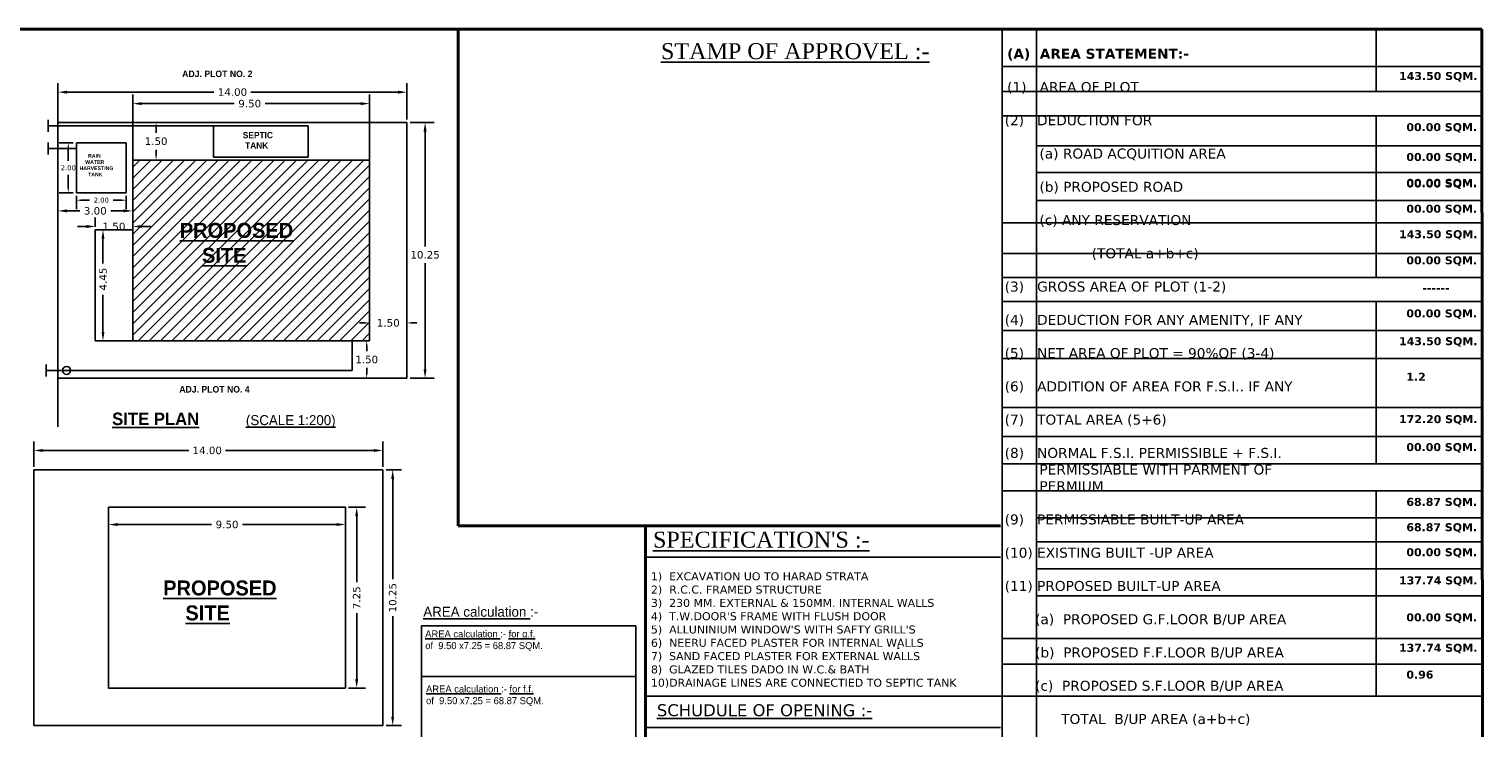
# Model space of a CAD drawing. Header units: millimetres. Extents: x 508 to 1792, y -198 to 270.
# Tile 9 of 9: x 1763 to 1792, y 87 to 101. Entities that reach past the tile are written whole.
import ezdxf

# ---------------------------------------------------------------- set-up
doc = ezdxf.new("R2010")
doc.units = ezdxf.units.MM
doc.styles.get("Standard").update_dxf_attribs({"font": 'verdana.ttf', "height": 0.8})
doc.dimstyles.get("Standard").update_dxf_attribs({"dimtxt": 0.8, "dimasz": 0.18, "dimexe": 0.18, "dimexo": 0.0625, "dimgap": 0.09, "dimtad": 0, "dimtih": 1, "dimtoh": 1, "dimzin": 0, "dimdsep": 46, "dimtxsty": 'Standard', "dimcen": 0.09, "dimadec": 0, "dimazin": 0, "dimtfac": 1, "dimtofl": 0, "dimtmove": 0, "dimatfit": 3, "dimfxl": 1, "dimtolj": 1, "dimtzin": 0, "dimarcsym": 0})

# ---------------------------------------------------------------- blocks, each defined once
blk = doc.blocks.new('*D184')
at = {"color": 0, "lineweight": -2, "transparency": 16777216}
for p, q in [((1764.509, 96.904), (1764.509, 97.088)), ((1765.259, 96.904), (1765.259, 97.088)), ((1764.329, 96.908), (1764.149, 96.908)), ((1765.439, 96.908), (1765.619, 96.908))]:
    blk.add_line(p, q, dxfattribs=at)
at = {"color": 0, "transparency": 16777216}
for points in [[(1764.329, 96.938), (1764.329, 96.878), (1764.509, 96.908)], [(1765.439, 96.938), (1765.439, 96.878), (1765.259, 96.908)]]:
    blk.add_solid(points, dxfattribs=at)
at = {"layer": 'Defpoints', "color": 0, "transparency": 16777216}
for p in [(1764.509, 96.908), (1764.509, 96.841), (1765.259, 96.841)]:
    blk.add_point(p, dxfattribs=at)
at = {"color": 0, "lineweight": 25, "transparency": 16777216, "insert": (1764.883, 96.908), "char_height": 0.8, "attachment_point": 5}
blk.add_mtext('\\A1;{\\H0.1875x;1.50}', dxfattribs=at)
blk = doc.blocks.new('*D185')
at = {"color": 0, "lineweight": -2, "transparency": 16777216}
for p, q in [((1765.259, 98.304), (1765.259, 99.551)), ((1770.009, 98.304), (1770.009, 99.551)), ((1765.439, 99.371), (1767.294, 99.371)), ((1769.829, 99.371), (1767.918, 99.371))]:
    blk.add_line(p, q, dxfattribs=at)
at = {"color": 0, "transparency": 16777216}
for points in [[(1765.439, 99.401), (1765.439, 99.341), (1765.259, 99.371)], [(1769.829, 99.401), (1769.829, 99.341), (1770.009, 99.371)]]:
    blk.add_solid(points, dxfattribs=at)
at = {"layer": 'Defpoints', "color": 0, "transparency": 16777216}
for p in [(1770.009, 99.371), (1765.259, 98.241), (1770.009, 98.241)]:
    blk.add_point(p, dxfattribs=at)
at = {"color": 0, "lineweight": 25, "transparency": 16777216, "insert": (1767.606, 99.371), "char_height": 0.8, "attachment_point": 5}
blk.add_mtext('\\A1;{\\H0.1875x;9.50}', dxfattribs=at)
blk = doc.blocks.new('*D186')
at = {"color": 0, "lineweight": -2, "transparency": 16777216}
for p, q in [((1763.759, 97.748), (1763.759, 97.041)), ((1765.259, 97.748), (1765.259, 97.041)), ((1763.939, 97.221), (1764.199, 97.221)), ((1765.079, 97.221), (1764.818, 97.221))]:
    blk.add_line(p, q, dxfattribs=at)
at = {"color": 0, "transparency": 16777216}
for points in [[(1763.939, 97.251), (1763.939, 97.191), (1763.759, 97.221)], [(1765.079, 97.251), (1765.079, 97.191), (1765.259, 97.221)]]:
    blk.add_solid(points, dxfattribs=at)
at = {"layer": 'Defpoints', "color": 0, "transparency": 16777216}
for p in [(1763.759, 97.81), (1765.259, 97.81), (1763.759, 97.221)]:
    blk.add_point(p, dxfattribs=at)
at = {"color": 0, "lineweight": 25, "transparency": 16777216, "insert": (1764.509, 97.221), "char_height": 0.8, "attachment_point": 5}
blk.add_mtext('\\A1;{\\H0.1875x;3.00}', dxfattribs=at)
blk = doc.blocks.new('*D187')
at = {"color": 0, "lineweight": -2, "ltscale": 0.5, "transparency": 16777216}
for p, q in [((1770.009, 94.975), (1770.009, 95.075)), ((1770.759, 94.975), (1770.759, 95.075)), ((1769.909, 94.975), (1769.809, 94.975)), ((1770.859, 94.975), (1770.959, 94.975))]:
    blk.add_line(p, q, dxfattribs=at)
at = {"color": 0, "ltscale": 0.5, "transparency": 16777216}
for points in [[(1769.909, 94.992), (1769.909, 94.958), (1770.009, 94.975)], [(1770.859, 94.992), (1770.859, 94.958), (1770.759, 94.975)]]:
    blk.add_solid(points, dxfattribs=at)
at = {"layer": 'Defpoints', "color": 0, "ltscale": 0.5, "transparency": 16777216}
for p in [(1770.009, 94.975), (1770.759, 94.975), (1770.759, 94.975)]:
    blk.add_point(p, dxfattribs=at)
at = {"color": 0, "ltscale": 0.5, "transparency": 16777216, "insert": (1770.384, 94.975), "char_height": 0.8, "attachment_point": 5}
blk.add_mtext('\\A1;{\\H0.1875x;1.50}', dxfattribs=at)
blk = doc.blocks.new('*D188')
at = {"color": 0, "lineweight": -2, "transparency": 16777216}
for p, q in [((1765.728, 98.991), (1765.628, 98.991)), ((1765.728, 98.891), (1765.728, 98.785)), ((1765.728, 98.341), (1765.728, 98.448)), ((1765.728, 98.241), (1765.628, 98.241))]:
    blk.add_line(p, q, dxfattribs=at)
at = {"color": 0, "transparency": 16777216}
for points in [[(1765.711, 98.891), (1765.744, 98.891), (1765.728, 98.991)], [(1765.711, 98.341), (1765.744, 98.341), (1765.728, 98.241)]]:
    blk.add_solid(points, dxfattribs=at)
at = {"layer": 'Defpoints', "color": 0, "transparency": 16777216}
for p in [(1765.728, 98.991), (1765.728, 98.991), (1765.728, 98.241)]:
    blk.add_point(p, dxfattribs=at)
at = {"color": 0, "lineweight": 25, "transparency": 16777216, "insert": (1765.728, 98.616), "char_height": 0.8, "attachment_point": 5}
blk.add_mtext('\\A1;{\\H0.1875x;1.50}', dxfattribs=at)
blk = doc.blocks.new('*D189')
at = {"color": 0, "lineweight": -2, "transparency": 16777216}
for p, q in [((1763.759, 99.054), (1763.759, 99.781)), ((1770.759, 99.054), (1770.759, 99.781)), ((1763.939, 99.601), (1766.889, 99.601)), ((1770.579, 99.601), (1767.628, 99.601))]:
    blk.add_line(p, q, dxfattribs=at)
at = {"color": 0, "transparency": 16777216}
for points in [[(1763.939, 99.631), (1763.939, 99.571), (1763.759, 99.601)], [(1770.579, 99.631), (1770.579, 99.571), (1770.759, 99.601)]]:
    blk.add_solid(points, dxfattribs=at)
at = {"layer": 'Defpoints', "color": 0, "transparency": 16777216}
for p in [(1763.759, 99.601), (1763.759, 98.991), (1770.759, 98.991)]:
    blk.add_point(p, dxfattribs=at)
at = {"color": 0, "transparency": 16777216, "insert": (1767.259, 99.601), "char_height": 0.8, "attachment_point": 5}
blk.add_mtext('\\A1;{\\H0.1875x;14.00}', dxfattribs=at)
blk = doc.blocks.new('*D190')
at = {"color": 0, "lineweight": -2, "transparency": 16777216}
for p, q in [((1770.821, 98.991), (1771.302, 98.991)), ((1771.122, 98.811), (1771.122, 96.507)), ((1771.122, 94.046), (1771.122, 96.17)), ((1770.821, 93.866), (1771.302, 93.866))]:
    blk.add_line(p, q, dxfattribs=at)
at = {"color": 0, "transparency": 16777216}
for points in [[(1771.092, 98.811), (1771.152, 98.811), (1771.122, 98.991)], [(1771.092, 94.046), (1771.152, 94.046), (1771.122, 93.866)]]:
    blk.add_solid(points, dxfattribs=at)
at = {"layer": 'Defpoints', "color": 0, "transparency": 16777216}
for p in [(1770.759, 98.991), (1770.759, 93.866), (1771.122, 93.866)]:
    blk.add_point(p, dxfattribs=at)
at = {"color": 0, "transparency": 16777216, "insert": (1771.122, 96.339), "char_height": 0.8, "attachment_point": 5}
blk.add_mtext('\\A1;{\\H0.1875x;10.25}', dxfattribs=at)
blk = doc.blocks.new('*D191')
at = {"layer": 'Defpoints', "color": 0, "lineweight": -2, "transparency": 16777216}
for p, q in [((1764.571, 96.841), (1764.843, 96.841)), ((1764.663, 96.661), (1764.663, 96.167)), ((1764.663, 94.796), (1764.663, 95.541)), ((1764.571, 94.616), (1764.843, 94.616))]:
    blk.add_line(p, q, dxfattribs=at)
at = {"layer": 'Defpoints', "color": 0, "transparency": 16777216}
for p in [(1764.509, 96.841), (1764.663, 96.841), (1764.509, 94.616)]:
    blk.add_point(p, dxfattribs=at)
for points in [[(1764.633, 96.661), (1764.693, 96.661), (1764.663, 96.841)], [(1764.633, 94.796), (1764.693, 94.796), (1764.663, 94.616)]]:
    blk.add_solid(points, dxfattribs=at)
at = {"layer": 'Defpoints', "color": 0, "transparency": 16777216, "insert": (1764.663, 95.854), "char_height": 0.8, "attachment_point": 5, "rotation": 90}
blk.add_mtext('\\A1;{\\H0.1875x;4.45}', dxfattribs=at)
blk = doc.blocks.new('*D192')
at = {"color": 0, "lineweight": -2, "transparency": 16777216}
for p, q in [((1769.951, 94.616), (1769.851, 94.616)), ((1769.951, 94.516), (1769.951, 94.41)), ((1769.951, 93.966), (1769.951, 94.073)), ((1769.951, 93.866), (1769.851, 93.866))]:
    blk.add_line(p, q, dxfattribs=at)
at = {"color": 0, "transparency": 16777216}
for points in [[(1769.935, 94.516), (1769.968, 94.516), (1769.951, 94.616)], [(1769.935, 93.966), (1769.968, 93.966), (1769.951, 93.866)]]:
    blk.add_solid(points, dxfattribs=at)
at = {"layer": 'Defpoints', "color": 0, "transparency": 16777216}
for p in [(1769.951, 94.616), (1769.951, 93.866), (1769.951, 93.866)]:
    blk.add_point(p, dxfattribs=at)
at = {"color": 0, "lineweight": 25, "transparency": 16777216, "insert": (1769.951, 94.241), "char_height": 0.8, "attachment_point": 5}
blk.add_mtext('\\A1;{\\H0.1875x;1.50}', dxfattribs=at)
blk = doc.blocks.new('*D193')
at = {"color": 0, "lineweight": -2, "transparency": 16777216}
for p, q in [((1764.066, 98.584), (1763.787, 98.584)), ((1763.967, 98.484), (1763.967, 98.226)), ((1763.967, 97.684), (1763.967, 97.942)), ((1764.066, 97.584), (1763.787, 97.584))]:
    blk.add_line(p, q, dxfattribs=at)
at = {"color": 0, "transparency": 16777216}
for points in [[(1763.95, 98.484), (1763.983, 98.484), (1763.967, 98.584)], [(1763.95, 97.684), (1763.983, 97.684), (1763.967, 97.584)]]:
    blk.add_solid(points, dxfattribs=at)
at = {"layer": 'Defpoints', "color": 0, "transparency": 16777216}
for p in [(1764.129, 98.584), (1763.967, 97.584), (1764.129, 97.584)]:
    blk.add_point(p, dxfattribs=at)
at = {"color": 0, "transparency": 16777216, "insert": (1763.967, 98.084), "char_height": 0.8, "attachment_point": 5}
blk.add_mtext('\\A1;{\\H0.125x;2.00}', dxfattribs=at)
blk = doc.blocks.new('*D194')
at = {"color": 0, "lineweight": -2, "transparency": 16777216}
for p, q in [((1764.129, 97.521), (1764.129, 97.255)), ((1764.229, 97.435), (1764.392, 97.435)), ((1765.029, 97.435), (1764.865, 97.435)), ((1765.129, 97.521), (1765.129, 97.255))]:
    blk.add_line(p, q, dxfattribs=at)
at = {"color": 0, "transparency": 16777216}
for points in [[(1764.229, 97.451), (1764.229, 97.418), (1764.129, 97.435)], [(1765.029, 97.451), (1765.029, 97.418), (1765.129, 97.435)]]:
    blk.add_solid(points, dxfattribs=at)
at = {"layer": 'Defpoints', "color": 0, "transparency": 16777216}
for p in [(1764.129, 97.584), (1764.129, 97.435), (1765.129, 97.584)]:
    blk.add_point(p, dxfattribs=at)
at = {"color": 0, "transparency": 16777216, "insert": (1764.629, 97.435), "char_height": 0.8, "attachment_point": 5}
blk.add_mtext('\\A1;{\\H0.125x;2.00}', dxfattribs=at)
blk = doc.blocks.new('*D195')
at = {"layer": 'Defpoints', "color": 0, "lineweight": -2, "transparency": 16777216}
for p, q in [((1763.276, 92.091), (1763.276, 92.598)), ((1763.456, 92.418), (1766.384, 92.418)), ((1770.096, 92.418), (1767.122, 92.418)), ((1770.276, 92.091), (1770.276, 92.598))]:
    blk.add_line(p, q, dxfattribs=at)
at = {"layer": 'Defpoints', "color": 0, "transparency": 16777216}
for p in [(1763.276, 92.418), (1763.276, 92.029), (1770.276, 92.029)]:
    blk.add_point(p, dxfattribs=at)
for points in [[(1763.456, 92.448), (1763.456, 92.388), (1763.276, 92.418)], [(1770.096, 92.448), (1770.096, 92.388), (1770.276, 92.418)]]:
    blk.add_solid(points, dxfattribs=at)
at = {"layer": 'Defpoints', "color": 0, "transparency": 16777216, "insert": (1766.753, 92.418), "char_height": 0.8, "attachment_point": 5}
blk.add_mtext('\\A1;{\\H0.1875x;14.00}', dxfattribs=at)
blk = doc.blocks.new('*D196')
at = {"layer": 'Defpoints', "color": 0, "lineweight": -2, "transparency": 16777216}
for p, q in [((1770.339, 92.029), (1770.652, 92.029)), ((1770.472, 91.849), (1770.472, 89.835)), ((1770.472, 87.084), (1770.472, 89.098)), ((1770.339, 86.904), (1770.652, 86.904))]:
    blk.add_line(p, q, dxfattribs=at)
at = {"layer": 'Defpoints', "color": 0, "transparency": 16777216}
for p in [(1770.276, 92.029), (1770.276, 86.904), (1770.472, 86.904)]:
    blk.add_point(p, dxfattribs=at)
for points in [[(1770.442, 91.849), (1770.502, 91.849), (1770.472, 92.029)], [(1770.442, 87.084), (1770.502, 87.084), (1770.472, 86.904)]]:
    blk.add_solid(points, dxfattribs=at)
at = {"layer": 'Defpoints', "color": 0, "transparency": 16777216, "insert": (1770.472, 89.466), "char_height": 0.8, "attachment_point": 5, "rotation": 90}
blk.add_mtext('\\A1;{\\H0.1875x;10.25}', dxfattribs=at)
blk = doc.blocks.new('*D197')
at = {"layer": 'Defpoints', "color": 0, "lineweight": -2, "ltscale": 0.25, "transparency": 16777216}
for p, q in [((1769.589, 91.279), (1769.93, 91.279)), ((1769.75, 91.099), (1769.75, 89.776)), ((1769.75, 87.834), (1769.75, 89.157)), ((1769.589, 87.654), (1769.93, 87.654))]:
    blk.add_line(p, q, dxfattribs=at)
at = {"layer": 'Defpoints', "color": 0, "ltscale": 0.25, "transparency": 16777216}
for p in [(1769.526, 91.279), (1769.526, 87.654), (1769.75, 87.654)]:
    blk.add_point(p, dxfattribs=at)
for points in [[(1769.72, 91.099), (1769.78, 91.099), (1769.75, 91.279)], [(1769.72, 87.834), (1769.78, 87.834), (1769.75, 87.654)]]:
    blk.add_solid(points, dxfattribs=at)
at = {"layer": 'Defpoints', "color": 0, "ltscale": 0.25, "transparency": 16777216, "insert": (1769.75, 89.466), "char_height": 0.8, "attachment_point": 5, "rotation": 90}
blk.add_mtext('\\A1;{\\H0.1875x;7.25}', dxfattribs=at)
blk = doc.blocks.new('*D198')
at = {"layer": 'Defpoints', "color": 0, "lineweight": -2, "ltscale": 0.25, "transparency": 16777216}
for p, q in [((1764.776, 90.995), (1764.776, 91.113)), ((1769.526, 90.995), (1769.526, 91.113)), ((1764.956, 90.933), (1766.84, 90.933)), ((1769.346, 90.933), (1767.463, 90.933))]:
    blk.add_line(p, q, dxfattribs=at)
at = {"layer": 'Defpoints', "color": 0, "ltscale": 0.25, "transparency": 16777216}
for p in [(1764.776, 90.933), (1764.776, 90.933), (1769.526, 90.933)]:
    blk.add_point(p, dxfattribs=at)
for points in [[(1764.956, 90.963), (1764.956, 90.903), (1764.776, 90.933)], [(1769.346, 90.963), (1769.346, 90.903), (1769.526, 90.933)]]:
    blk.add_solid(points, dxfattribs=at)
at = {"layer": 'Defpoints', "color": 0, "ltscale": 0.25, "transparency": 16777216, "insert": (1767.151, 90.933), "char_height": 0.8, "attachment_point": 5}
blk.add_mtext('\\A1;{\\H0.1875x;9.50}', dxfattribs=at)

msp = doc.modelspace()

# ---------------------------------------------------------------- hatches: boundary and pattern name
at = {"ltscale": 0.25}
h = msp.add_hatch(dxfattribs=at)
h.set_pattern_fill('ANSI31', color=1, scale=0.05)
h.set_pattern_definition([(45, (119.20225, 129.33045), (-0.112253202, 0.112253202), [])])
h.paths.add_polyline_path([(1770.009, 96.766), (1770.009, 98.241), (1765.259, 98.241), (1765.259, 94.616), (1770.009, 94.616)])
h.paths.add_polyline_path([(1766.118, 96.007), (1769.372, 96.007), (1769.372, 97.16), (1766.118, 97.16)], flags=24)

# ---------------------------------------------------------------- linework, layer by layer
at = {"color": 5, "lineweight": 40, "ltscale": 0.25}
for p, q in [((1731.746, 100.865), (1792.315, 100.865)), ((1771.782, 100.865), (1771.782, 90.909)), ((1792.335, 68.885), (1792.315, 100.865)), ((1771.782, 90.909), (1782.663, 90.909)), ((1775.544, 90.909), (1775.544, 68.885))]:
    msp.add_line(p, q, dxfattribs=at)
at = {"ltscale": 0.05}
for p, q in [((1782.696, 100.865), (1782.696, 68.885)), ((1783.38, 100.865), (1783.38, 76.166)), ((1790.197, 100.865), (1790.197, 99.617)), ((1782.696, 100.113), (1792.315, 100.113)), ((1782.696, 99.617), (1792.315, 99.617)), ((1782.696, 99.129), (1792.315, 99.129)), ((1790.197, 99.129), (1790.197, 95.888)), ((1783.38, 98.528), (1792.315, 98.528)), ((1783.38, 97.988), (1792.315, 97.988)), ((1783.38, 97.432), (1792.315, 97.432)), ((1782.696, 96.984), (1792.315, 96.984)), ((1782.696, 96.365), (1792.315, 96.365)), ((1782.696, 95.888), (1792.315, 95.888)), ((1782.696, 95.406), (1792.315, 95.406)), ((1790.197, 95.406), (1790.197, 92.152)), ((1782.696, 94.824), (1792.315, 94.824)), ((1782.696, 94.261), (1792.315, 94.261)), ((1782.696, 93.277), (1792.315, 93.277)), ((1782.696, 92.695), (1792.315, 92.695)), ((1782.696, 92.152), (1792.315, 92.152)), ((1782.696, 91.61), (1792.315, 91.61)), ((1790.197, 91.61), (1790.197, 87.492)), ((1783.38, 91.07), (1792.315, 91.07)), ((1783.38, 90.585), (1792.315, 90.585)), ((1775.544, 90.28), (1782.663, 90.28)), ((1783.38, 90.043), (1792.315, 90.043)), ((1783.38, 89.501), (1792.315, 89.501)), ((1782.696, 88.646), (1792.315, 88.646)), ((1780.592, 88.456), (1780.627, 88.456)), ((1782.696, 88.132), (1792.315, 88.132)), ((1775.544, 87.492), (1792.315, 87.492)), ((1775.544, 86.862), (1782.663, 86.862))]:
    msp.add_line(p, q, dxfattribs=at)
at = {"color": 1, "lineweight": 25}
for p, q in [((1763.759, 99.504), (1763.759, 92.89)), ((1770.759, 98.991), (1763.759, 98.991)), ((1770.759, 98.991), (1770.759, 96.766)), ((1770.759, 96.766), (1770.759, 93.866)), ((1770.759, 93.866), (1763.759, 93.866)), ((1763.276, 92.029), (1763.276, 86.904)), ((1770.276, 92.029), (1763.276, 92.029)), ((1770.276, 92.029), (1770.276, 89.804)), ((1770.276, 89.804), (1770.276, 86.904)), ((1770.276, 86.904), (1763.276, 86.904))]:
    msp.add_line(p, q, dxfattribs=at)
at = {"color": 1}
for p, q in [((1763.565, 99.047), (1763.565, 98.805)), ((1766.884, 98.926), (1763.565, 98.926)), ((1768.777, 98.926), (1766.877, 98.926)), ((1766.877, 98.301), (1766.877, 98.926)), ((1768.777, 98.926), (1768.777, 98.301)), ((1768.777, 98.301), (1766.877, 98.301))]:
    msp.add_line(p, q, dxfattribs=at)
at = {"color": 5}
for p, q in [((1763.562, 98.594), (1763.562, 98.352)), ((1765.129, 98.584), (1764.129, 98.584)), ((1764.129, 98.584), (1764.129, 97.584)), ((1765.129, 97.584), (1765.129, 98.584)), ((1764.129, 98.473), (1763.562, 98.473)), ((1764.129, 97.584), (1765.129, 97.584)), ((1769.659, 94.023), (1769.659, 94.616)), ((1763.521, 94.144), (1763.521, 93.902)), ((1769.659, 94.023), (1763.521, 94.023))]:
    msp.add_line(p, q, dxfattribs=at)
at = {"lineweight": 25}
for p, q in [((1770.009, 98.464), (1770.009, 96.766)), ((1765.259, 98.241), (1765.259, 94.616)), ((1770.009, 98.241), (1765.259, 98.241)), ((1764.509, 96.841), (1764.509, 94.616)), ((1765.259, 96.841), (1764.509, 96.841)), ((1770.009, 96.766), (1770.009, 94.616)), ((1770.009, 94.616), (1765.259, 94.616)), ((1764.776, 91.279), (1764.776, 87.654)), ((1769.526, 91.279), (1764.776, 91.279)), ((1769.526, 91.279), (1769.526, 89.804)), ((1769.526, 89.804), (1769.526, 87.654)), ((1769.526, 87.654), (1764.776, 87.654))]:
    msp.add_line(p, q, dxfattribs=at)
at = {"ltscale": 0.25}
for p, q in [((1765.259, 94.616), (1764.509, 94.616)), ((1771.051, 84.162), (1771.051, 88.9)), ((1771.051, 88.9), (1775.348, 88.9)), ((1775.348, 88.9), (1775.348, 84.162))]:
    msp.add_line(p, q, dxfattribs=at)
msp.add_line((1775.348, 87.887), (1771.057, 87.887))
at = {"color": 5}
msp.add_circle((1763.932, 94.023), 0.0814, dxfattribs=at)
at = {"layer": 'Defpoints'}
msp.add_line((1765.259, 98.241), (1765.259, 98.84), dxfattribs=at)

# ---------------------------------------------------------------- texts
at = {"attachment_point": 1}
for s, insert, char_height, width in [('{\\fTimes New Roman|b0|i0|c0|p18;\\H0.7105x;\\LSTAMP OF APPROVEL :-}', (1775.852, 100.583), 0.4504, 5.45727), ('{\\fVerdana|b1|i0|c0|p34;\\H1.25x;      (A)  AREA STATEMENT:-\\P\\P      \\fVerdana|b0|i0|c0|p34;(1)   AREA OF PLOT                                                                                          \\P\\P      (2)   DEDUCTION FOR\\P\\P              (a) ROAD ACQUITION AREA\\P                  \\P              (b) PROPOSED ROAD\\P                                        \\P              (c) ANY RESERVATION \\P                                 \\P                          (TOTAL a+b+c)                        \\P\\P      (3)   GROSS AREA OF PLOT (1-2)\\P                  \\P      (4)   DEDUCTION FOR ANY AMENITY, IF ANY\\P   \\P      (5)   NET AREA OF PLOT = 90%OF (3-4)         \\P\\P      (6)   ADDITION OF AREA FOR F.S.I.. IF ANY\\P                                                           \\P      (7)   TOTAL AREA (5+6) \\P                              \\P      (8)   NORMAL F.S.I. PERMISSIBLE + F.S.I.\\P              PERMISSIABLE WITH PARMENT OF \\P              PERMIUM\\P                                           \\P      (9)   PERMISSIABLE BUILT-UP AREA \\P              \\P      (10) EXISTING BUILT -UP AREA \\P                    \\P      (11) PROPOSED BUILT-UP AREA\\P\\P             (a)  PROPOSED G.F.LOOR B/UP AREA\\P\\P             (b)  PROPOSED F.F.LOOR B/UP AREA\\P\\P             (c)  PROPOSED S.F.LOOR B/UP AREA\\P\\P                   TOTAL  B/UP AREA (a+b+c)\\P                  \\P      (12) EXCESS BALCONY AREA TAKEN IN F.S.I.\\P              (AS PER B(c) BELOW)\\P                          \\P      (13) TOTAL BUILT-UP AREA (10+11+12)\\P         \\P      (14) F.S.I. CONSUMED (13 / 7)\\P                           \\P\\P\\fVerdana|b1|i0|c0|p34;      (B)  BALCONY AREA STATEMENT:-\\P\\P\\fVerdana|b0|i0|c0|p34;            (a) PERMISSIABLE BALCONY AREA PER FLOOR \\P\\P            (b) PROPOSED BALCONY AREA PER FLOOR \\P   \\P            (c) EXCESS BALCONY AREA ( TOTAL)\\P              \\P\\fVerdana|b1|i0|c0|p34;      (C)  TDR :-\\P\\P\\fVerdana|b0|i0|c0|p34;             (a) PERMISSIABLE\\P\\P             (b) PPROPOSED TO BE UTILISED\\P\\P\\fVerdana|b1|i0|c0|p34;      (D)   PARKING STATEMENT :-\\P\\P}    {\\H1.25x;          (a) PARKING REQUIRED\\P\\P                   CAR\\P\\P                   SCOOTER / MOTOR CYCLE\\P\\P                   CYCLE\\P\\P}    {\\H1.25x;           (b) GARAGES PERMISSIBLE\\P\\P}    {\\H1.25x;           (c) GARAGES PROPOSED\\P\\P}                           {\\H1.25x;CAR\\P\\P                   SCOOTER / MOTOR CYCLE\\P\\P                   CYCLE\\P\\P}    {\\H1.25x;           (d) TOTAL PARKING PROVIDED\\P\\P\\fVerdana|b1|i0|c0|p34;       (E)   LOADING / UNLOADING SPACES :-\\P\\P\\H0.8x;      \\H1.25x;          \\fVerdana|b0|i0|c0|p34;LOADING / UNLOADING REQUIRED\\P\\P}      {\\H1.25x;         TOTAL LOADING / UNLOADING REQUIRED}', (1782.221, 100.471), 0.16, 7.63808), ('{\\fEngravers MT|b1|i0|c0|p18;ADJ. PLOT NO. 2}', (1766.251, 100.034), 0.13, 2.08795), ('{\\fVerdana|b1|i0|c0|p34;\\H0.8x;143.50 SQM.}', (1790.654, 100.005), 0.2, 1.92865), ('{\\fVerdana|b1|i0|c0|p34;\\H0.8x;00.00 SQM.}', (1790.8, 98.98), 0.2, 1.84056), ('{\\fEngravers MT|b1|i0|c0|p18;SEPTIC \\P TANK}', (1767.467, 98.802), 0.125, 0.99096), ('{\\fEngravers MT|b1|i0|c0|p18;      RAIN\\P    WATER\\PHARVESTING \\P      TANK}', (1764.192, 98.363), 0.075, 0.94914), ('{\\fVerdana|b1|i0|c0|p34;\\H0.8x;00.00 SQM.}', (1790.8, 98.382), 0.2, 1.84056), ('{\\fVerdana|b1|i0|c0|p34;\\H0.8x;00.00 SQM.}', (1790.8, 97.863), 0.2, 1.84056), ('{\\fVerdana|b1|i0|c0|p34;\\H0.8x;00.00 SQM.}', (1790.8, 97.85), 0.2, 1.92865), ('{\\fVerdana|b1|i0|c0|p34;\\H0.8x;00.00 SQM.}', (1790.8, 97.344), 0.2, 1.84056), ('{\\fVerdana|b1|i0|c0|p34;\\H0.8x;143.50 SQM.}', (1790.654, 96.834), 0.2, 1.92865), ('{\\fVerdana|b1|i0|c0|p34;\\H0.8x;00.00 SQM.}', (1790.8, 96.31), 0.2, 1.84056), ('{\\fVerdana|b1|i0|c0|p34;\\H0.8x;------}', (1791.12, 95.754), 0.2, 1.07852), ('{\\fVerdana|b1|i0|c0|p34;\\H0.8x;00.00 SQM.}', (1790.8, 95.246), 0.2, 1.84056), ('{\\fVerdana|b1|i0|c0|p34;\\H0.8x;143.50 SQM.}', (1790.654, 94.689), 0.2, 1.92865), ('{\\fVerdana|b1|i0|c0|p34;\\H0.8x;1.2}', (1790.8, 93.975), 0.2, 0.76923), ('{\\fEngravers MT|b1|i0|c0|p18;ADJ. PLOT NO. 4}', (1766.193, 93.709), 0.13, 2.08795), ('{\\fEngravers MT|b1|i0|c0|p18;\\LSITE PLAN}', (1764.846, 93.177), 0.25, 2.75572), ('{\\fEngravers MT|b0|i0|c0|p18;\\L(SCALE 1:200)}', (1767.529, 93.126), 0.2, 2.43809), ('{\\fVerdana|b1|i0|c0|p34;\\H0.8x;172.20 SQM.}', (1790.654, 93.126), 0.2, 1.92865), ('{\\fVerdana|b1|i0|c0|p34;\\H0.8x;00.00 SQM.}', (1790.8, 92.566), 0.2, 1.84056), ('{\\fVerdana|b1|i0|c0|p34;\\H0.8x;68.87 SQM.}', (1790.8, 91.467), 0.2, 1.84056), ('{\\fVerdana|b1|i0|c0|p34;\\H0.8x;68.87 SQM.}', (1790.8, 90.96), 0.2, 1.84056), ("{\\fTimes New Roman|b0|i0|c0|p18;\\LSPECIFICATION'S :-}", (1775.692, 90.79), 0.32, 5.89638), ('{\\fVerdana|b1|i0|c0|p34;\\H0.8x;00.00 SQM.}', (1790.8, 90.459), 0.2, 1.84056), ("1)  EXCAVATION UO TO HARAD STRATA\\P2)  R.C.C. FRAMED STRUCTURE\\P3)  230 MM. EXTERNAL & 150MM. INTERNAL WALLS\\P4)  T.W.DOOR'S FRAME WITH FLUSH DOOR\\P5)  ALLUNINIUM WINDOW'S WITH SAFTY GRILL'S\\P6)  NEERU FACED PLASTER FOR INTERNAL WALLS\\P7)  SAND FACED PLASTER FOR EXTERNAL WALLS\\P8)  GLAZED TILES DADO IN W.C.& BATH\\P10)DRAINAGE LINES ARE CONNECTIED TO SEPTIC TANK ", (1775.651, 89.976), 0.16, 7.64255), ('{\\fVerdana|b1|i0|c0|p34;\\H0.8x;137.74 SQM.}', (1790.654, 89.893), 0.2, 1.92865), ('{\\fVerdana|b1|i0|c0|p34;\\H0.8x;00.00 SQM.}', (1790.8, 89.153), 0.2, 1.84056), ('{\\fEngravers MT|b0|i0|c0|p18;\\H0.5x;\\LAREA calculation\\l :- \\Lfor g.f.\\P\\lof  9.50 x7.25 = 68.87 SQM.}', (1771.125, 88.811), 0.28125, 4.51251), ('{\\fVerdana|b1|i0|c0|p34;\\H0.8x;137.74 SQM.}', (1790.654, 88.542), 0.2, 1.92865), ('{\\fVerdana|b1|i0|c0|p34;\\H0.8x;0.96}', (1790.8, 88.005), 0.2, 1.07852), ('{\\fEngravers MT|b0|i0|c0|p18;\\H0.5x;\\LAREA calculation\\l :- \\Lfor f.f.\\P\\lof  9.50 x7.25 = 68.87 SQM.}', (1771.142, 87.707), 0.28125, 4.51251), ('{\\H0.75x;\\LSCHUDULE OF OPENING :-}', (1775.77, 87.331), 0.32, 5.14997)]:
    msp.add_mtext(s, dxfattribs=dict(at, insert=insert, char_height=char_height, width=width))
at = {"color": 1, "attachment_point": 1}
for s, insert, char_height, width in [('{\\fEngravers MT|b1|i0|c0|p18;\\L\\C7;PROPOSED\\P\\l    \\LSITE}', (1766.203, 96.98), 0.3, 4.70282), ('{\\fEngravers MT|b1|i0|c0|p18;\\L\\C7;PROPOSED\\P\\l    \\LSITE}', (1765.87, 89.812), 0.3, 4.70282), ('{\\fEngravers MT|b0|i0|c0|p18;\\LAREA calculation\\l :-}', (1771.086, 89.285), 0.2, 4.4622)]:
    msp.add_mtext(s, dxfattribs=dict(at, insert=insert, char_height=char_height, width=width))

# ---------------------------------------------------------------- dimensions: what is measured, and where the dimension line sits
for base, p2, angle, text, picture, middle in [((1763.759, 99.601), (1763.759, 98.991), 180, '{\\H0.1875x;14.00}', '*D189', (1767.259, 99.601)), ((1771.122, 93.866), (1770.759, 93.866), 270, '{\\H0.1875x;10.25}', '*D190', (1771.122, 96.339))]:
    dim = msp.add_linear_dim(base=base, p1=(1770.759, 98.991), p2=p2, angle=angle, text=text, dimstyle='Standard')
    dim.commit()
    dim.dimension.update_dxf_attribs({"geometry": picture, "text_midpoint": middle, "dimtype": 161})
at = {"lineweight": 25}
for base, p1, p2, angle, text, picture, middle in [((1770.009, 99.371), (1765.259, 98.241), (1770.009, 98.241), 360, '{\\H0.1875x;9.50}', '*D185', (1767.606, 99.371)), ((1764.509, 96.908), (1765.259, 96.841), (1764.509, 96.841), 180, '{\\H0.1875x;1.50}', '*D184', (1764.883, 96.908))]:
    dim = msp.add_linear_dim(base=base, p1=p1, p2=p2, angle=angle, text=text, dimstyle='Standard', dxfattribs=at)
    dim.commit()
    dim.dimension.update_dxf_attribs({"geometry": picture, "text_midpoint": middle, "dimtype": 161})
at = {"color": 1, "lineweight": 25}
for p1, p2, picture, middle in [((1765.728, 98.241), (1765.728, 98.991), '*D188', (1765.728, 98.616)), ((1769.951, 94.616), (1769.951, 93.866), '*D192', (1769.951, 94.241))]:
    dim = msp.add_aligned_dim(p1=p1, p2=p2, distance=0, text='{\\H0.1875x;1.50}', dimstyle='Standard', override={"dimasz": 0.1, "dimexe": 0.1, "dimexo": 0}, dxfattribs=at)
    dim.commit()
    dim.dimension.update_dxf_attribs({"geometry": picture, "text_midpoint": middle})
for p1, distance, picture, middle in [((1764.129, 98.584), -0.162, '*D193', (1763.967, 98.084)), ((1765.129, 97.584), 0.149, '*D194', (1764.629, 97.435))]:
    dim = msp.add_aligned_dim(p1=p1, p2=(1764.129, 97.584), distance=distance, text='{\\H0.125x;2.00}', dimstyle='Standard', override={"dimasz": 0.1})
    dim.commit()
    dim.dimension.update_dxf_attribs({"geometry": picture, "text_midpoint": middle})
dim = msp.add_linear_dim(base=(1763.759, 97.221), p1=(1765.259, 97.81), p2=(1763.759, 97.81), angle=180, text='{\\H0.1875x;3.00}', dimstyle='Standard', dxfattribs=at)
dim.commit()
dim.dimension.update_dxf_attribs({"geometry": '*D186', "text_midpoint": (1764.509, 97.221), "dimtype": 161})
at = {"color": 1, "ltscale": 0.5}
dim = msp.add_aligned_dim(p1=(1770.009, 94.975), p2=(1770.759, 94.975), distance=0, text='{\\H0.1875x;1.50}', dimstyle='Standard', override={"dimasz": 0.1, "dimexe": 0.1, "dimexo": 0}, dxfattribs=at)
dim.commit()
dim.dimension.update_dxf_attribs({"geometry": '*D187', "text_midpoint": (1770.384, 94.975)})
at = {"layer": 'Defpoints'}
for base, p1, p2, angle, text, picture, middle in [((1764.663, 96.841), (1764.509, 94.616), (1764.509, 96.841), 90, '{\\H0.1875x;4.45}', '*D191', (1764.663, 95.854)), ((1770.472, 86.904), (1770.276, 92.029), (1770.276, 86.904), 270, '{\\H0.1875x;10.25}', '*D196', (1770.472, 89.466))]:
    dim = msp.add_linear_dim(base=base, p1=p1, p2=p2, angle=angle, text=text, dimstyle='Standard', dxfattribs=at)
    dim.commit()
    dim.dimension.update_dxf_attribs({"geometry": picture, "text_midpoint": middle, "dimtype": 161, "text_rotation": 90})
dim = msp.add_linear_dim(base=(1763.276, 92.418), p1=(1770.276, 92.029), p2=(1763.276, 92.029), angle=180, text='{\\H0.1875x;14.00}', dimstyle='Standard', dxfattribs=at)
dim.commit()
dim.dimension.update_dxf_attribs({"geometry": '*D195', "text_midpoint": (1766.753, 92.418), "dimtype": 161})
at = {"layer": 'Defpoints', "ltscale": 0.25}
dim = msp.add_aligned_dim(p1=(1769.526, 90.933), p2=(1764.776, 90.933), distance=0, text='{\\H0.1875x;9.50}', dimstyle='Standard', dxfattribs=at)
dim.commit()
dim.dimension.update_dxf_attribs({"geometry": '*D198', "text_midpoint": (1767.151, 90.933)})
dim = msp.add_aligned_dim(p1=(1769.526, 91.279), p2=(1769.526, 87.654), distance=0.224, text='{\\H0.1875x;7.25}', dimstyle='Standard', dxfattribs=at)
dim.commit()
dim.dimension.update_dxf_attribs({"geometry": '*D197', "text_midpoint": (1769.75, 89.466), "text_rotation": 90})

doc.saveas('drawing.dxf')
